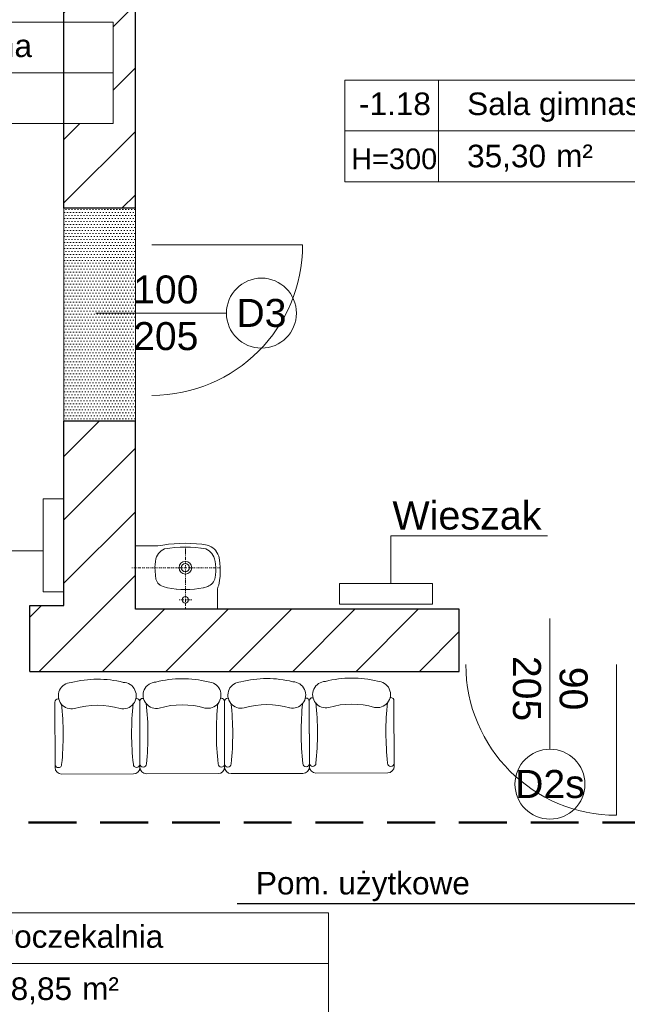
# Model space of a CAD drawing. Header units: millimetres. Extents: x 26866 to 1024070, y -428191 to 408885.
# Tile 242 of 248: x 204752 to 207979, y 395503 to 400734. Entities that reach past the tile are written whole.
import ezdxf

# ---------------------------------------------------------------- set-up
doc = ezdxf.new("R2010")
doc.units = ezdxf.units.MM
doc.header["$LTSCALE"] = 2
doc.linetypes.add('DASHED', pattern=[19.05, 12.7, -6.35])
for name, color, linetype, lineweight in [('0_OPIS', 7, 'Continuous', 13), ('3DPLAN_A_TABELKA POMIESZCZEŃ', 7, 'Continuous', 0), ('A_6_STOLARKA_DRZWI', 6, 'Continuous', 0), ('A_STOL_OPIS', 55, 'Continuous', 5), ('A_WYBURZENIA', 6, 'Continuous', 0), ('A_ZESTAWIENIE STOLARKI', 3, 'Continuous', 15), ('AW_WYM_WEW', 9, 'Continuous', 0), ('Opisy', 7, 'Continuous', 13)]:
    doc.layers.add(name, color=color, linetype=linetype, lineweight=lineweight)
for name, color, linetype in [('3DPLAN_A_KRESKOWANIE 1', 253, 'Continuous'), ('3DPLAN_A_OPIS', 8, 'Continuous'), ('3DPLAN_A_POMIESZCZENIE NUMER', 100, 'Continuous'), ('3DPLAN_K_NOŚNA', 7, 'Continuous'), ('A_POMIESZCZENIE OPIS', 100, 'Continuous')]:
    doc.layers.add(name, color=color, linetype=linetype)
doc.layers.add('FURNITURE ZD 1 500', color=7, linetype='Continuous', lineweight=13, true_color=0x9fa8a5)
doc.styles.add('ARIAL', font='arial.ttf')
doc.styles.add('TABEL1', font='txt')
pattern_1 = [(45, (23044.838, -26883.88), (-16.83798, 16.83798), [])]

# ---------------------------------------------------------------- blocks, each defined once
blk = doc.blocks.new('tabelka dla tp')
at = {"layer": '3DPLAN_A_TABELKA POMIESZCZEŃ'}
for p, q in [((49.7, 54), (49.7, 0)), ((0, 27), (243.13, 27))]:
    blk.add_line(p, q, dxfattribs=at)
blk.add_lwpolyline([(0, 54), (243.13, 54), (243.13, 0), (0, 0)], close=True, dxfattribs=at)
at = {"layer": '3DPLAN_A_POMIESZCZENIE NUMER', "color": 7, "style": 'ARIAL'}
blk.add_attdef('NUMER', (2.23, 35.39), '', height=12, dxfattribs=at)
at = {"layer": 'A_POMIESZCZENIE OPIS', "insert": (112.2, 19.75), "char_height": 12, "width": 36.4122, "attachment_point": 1, "style": 'ARIAL'}
blk.add_mtext('{\\C7;m²}', dxfattribs=at)
at = {"layer": 'A_POMIESZCZENIE OPIS', "color": 7, "style": 'ARIAL'}
for tag, p in [('NAZWA', (51.73, 35.39)), ('POWIERZCHNIA', (51.06, 7.24))]:
    blk.add_attdef(tag, p, '', height=12, dxfattribs=at)
blk = doc.blocks.new('sillon 1')
for p, q in [((-0.3048, -0.1525), (-0.3048, -0.1525)), ((0.3048, -0.1523), (0.3048, -0.1523)), ((-0.3305, -0.6887), (-0.3302, -0.1779)), ((0.3302, -0.1777), (0.3299, -0.6886)), ((0.2791, -0.7394), (-0.2797, -0.7395))]:
    blk.add_line(p, q)
for centre, radius, start, end in [((0.0002, -0.8255), 0.8255, 75.76553, 104.26559), ((-0.2003, -0.1283), 0.1029, 91.58521, 282.69594), ((0.2004, -0.1282), 0.1029, 257.33517, 88.44591), ((-0.3048, -0.1779), 0.0254, 90.01556, 180.01556), ((0.3048, -0.1777), 0.0254, 0.01556, 90.01556), ((-2.4547, -0.4252), 2.188, 353.75262, 6.15645), ((0.0002, -0.8382), 0.635, 73.75535, 106.27576), ((2.4544, -0.4285), 2.188, 173.75262, 186.15645), ((-0.3051, -0.6633), 0.0254, 180.01556, 0.01556), ((-0.2797, -0.6887), 0.0508, 180.01556, 270.01556), ((0.3045, -0.6632), 0.0254, 180.01556, 0.01556), ((0.2791, -0.6886), 0.0508, 270.01556, 0.01556)]:
    blk.add_arc(centre, radius, start, end)
blk = doc.blocks.new('kondygnacja -1')
at = {"layer": '3DPLAN_A_KRESKOWANIE 1'}
h = blk.add_hatch(dxfattribs=at)
h.set_pattern_fill('ANSI31', color=256, scale=7.5, style=0)
h.set_pattern_definition(pattern_1)
h.paths.add_polyline_path([(31677.49, -24430.84), (30214.87, -24430.84), (30214.87, -24470.84), (30429.61, -24470.84), (30429.61, -24477.84), (30447.61, -24477.84), (30447.61, -24818.84), (30476.61, -24818.84), (30476.61, -24470.84), (31012.61, -24470.84), (31012.61, -24478.84), (31079.61, -24478.84), (31079.61, -24470.84), (31638.61, -24470.84), (31638.61, -25036.84), (31079.61, -25036.84), (31079.61, -25028.84), (31012.61, -25028.84), (31012.61, -25036.84), (30611.38, -25036.84), (30611.38, -25072.84), (31023.61, -25072.84), (31034.61, -25082.84), (31034.61, -25330.84), (31023.61, -25340.84), (30831.4, -25340.84, -0.038531), (30832.58, -25356.18), (30832.58, -25371.84), (31079.61, -25371.84), (31079.61, -25072.84), (31638.61, -25072.84), (31638.61, -25943.84), (30832.58, -25943.84), (30832.58, -26009.84), (31677.49, -26009.84)])
h.paths.add_polyline_path([(30682.61, -26009.84), (30832.58, -26009.84), (30832.58, -25943.84), (30760.61, -25943.84), (30760.61, -25454.67), (30735.61, -25464.58), (30735.61, -25943.84), (30682.61, -25943.84)])
h.paths.add_polyline_path([(30679.61, -25371.84), (30735.61, -25371.84), (30735.61, -25464.58), (30760.61, -25454.67), (30760.61, -25371.84), (30832.58, -25371.84), (30832.58, -25356.18, 0.038531), (30831.4, -25340.84), (30679.61, -25340.84)])
h.paths.add_polyline_path([(30355.83, -25371.84), (30425.61, -25371.84), (30425.61, -25379.84), (30463.61, -25379.84), (30463.61, -25424.74), (30471.61, -25424.74), (30471.61, -25395.84), (30533.61, -25395.84), (30533.61, -25371.84), (30576.61, -25371.84), (30576.61, -25341.84), (30472.61, -25341.84), (30472.61, -25326.84), (30427.61, -25326.84), (30427.61, -25341.84), (30355.83, -25341.84)])
h.paths.add_polyline_path([(30456.61, -25936.84), (30425.61, -25936.84), (30425.61, -25945.84), (30380.61, -25945.84), (30380.61, -26009.84), (30512.61, -26009.84), (30512.61, -25943.84), (30466.61, -25943.84), (30466.61, -25712.84), (30456.61, -25712.84)])
h.paths.add_polyline_path([(28888.61, -25941.84), (28888.61, -26009.84), (29013.61, -26009.84), (29013.61, -25941.84)])
h.paths.add_polyline_path([(28591.17, -26009.84), (28591.17, -25944.84), (28547.61, -25944.84), (28547.61, -26009.84)])
h.paths.add_polyline_path([(28624.61, -25870.53), (28654.8, -25870.53), (28654.8, -25924.53), (28624.61, -25924.53), (28624.61, -25944.84), (28591.17, -25944.84), (28591.17, -26009.84), (28713.61, -26009.84), (28713.61, -25941.84), (28672.61, -25941.84), (28672.61, -25932.84), (28657.61, -25932.84), (28657.61, -25716.84), (28624.61, -25716.84)])
h.paths.add_polyline_path([(28372.61, -25944.84), (28328.61, -25944.84), (28328.61, -25907.84), (28282.61, -25907.84), (28282.61, -25944.84), (28248.61, -25944.84), (28248.61, -26009.84), (28372.61, -26009.84)])
h.paths.add_polyline_path([(28092.61, -25563.84), (28054.61, -25563.84), (28054.61, -25383.84), (28067.6, -25383.84), (28067.61, -25375.84), (28340.61, -25375.84), (28340.61, -25341.84), (28070.61, -25341.84), (28070.61, -25332.84), (28030.61, -25332.84), (28030.61, -25395.6), (28048.71, -25395.6), (28048.71, -25449.6), (28030.61, -25449.6), (28030.61, -26009.84), (28073.61, -26009.84), (28073.61, -25944.84), (28054.61, -25944.84), (28054.61, -25668.84), (28092.61, -25668.84)])
h.paths.add_polyline_path([(27949.61, -25495.75), (27949.61, -25507.75), (27983.29, -25507.75), (27983.29, -25521.75), (27949.61, -25521.75), (27949.61, -25531.84), (27999.61, -25531.84), (27999.61, -25934.84), (27982.61, -25934.84), (27982.61, -25942.84), (27947.61, -25942.84), (27947.61, -26009.84), (28026.62, -26009.84), (28026.62, -25449.6), (27999.61, -25449.6), (27999.61, -25463.84), (27949.61, -25463.84), (27949.61, -25481.75), (27983.29, -25481.75), (27983.29, -25495.75)])
h.paths.add_polyline_path([(27982.61, -25361.84), (27952.61, -25361.84), (27952.61, -25332.84), (28026.62, -25332.84), (28026.62, -25395.6), (27999.61, -25395.6), (27999.61, -25377.84), (27982.61, -25377.84)])
h.paths.add_polyline_path([(26818.61, -25892.84), (26781.49, -25892.84), (26781.49, -26009.84), (26894.54, -26009.84), (26894.54, -25942.84), (26830.61, -25942.84), (26830.61, -25930.84), (26818.61, -25930.84)])
h.paths.add_polyline_path([(26894.54, -26009.84), (27115.94, -26009.84), (27115.94, -25942.84), (26894.54, -25942.84)])
h.paths.add_polyline_path([(27115.94, -25942.84), (27115.94, -26009.84), (27466.61, -26009.84), (27466.61, -25942.84), (27427.61, -25942.84), (27427.61, -25933.84), (27384.61, -25933.84), (27384.61, -25942.84)])
h.paths.add_polyline_path([(27641.61, -25942.84), (27641.61, -26009.84), (27802.61, -26009.84), (27802.61, -25942.84)])
h.paths.add_polyline_path([(30621.1, -25040.47), (30688.37, -25040.47), (30688.37, -25072.87), (30621.1, -25072.87)], flags=24)
h = blk.add_hatch(dxfattribs=at)
h.set_pattern_fill('ANSI31', color=256, scale=7.5, style=0)
h.set_pattern_definition(pattern_1)
h.paths.add_polyline_path([(29010.61, -24430.84), (28888.61, -24430.84), (28888.61, -24472.84), (29010.61, -24472.84)])
h.paths.add_polyline_path([(29275.57, -25037.84), (29257.61, -25037.84), (29257.61, -24471.84), (29273.61, -24471.84), (29273.61, -24468.84), (29303.61, -24468.84), (29303.61, -24430.84), (29185.61, -24430.84), (29185.61, -24471.84), (29228.61, -24471.84), (29228.61, -25049.84), (29175.02, -25049.84), (29175.02, -25053.06, 0.060091), (29177.89, -25076.84), (29272.38, -25076.84)])
h.paths.add_polyline_path([(29273.61, -25072.84), (29380.61, -25072.84), (29380.61, -25037.84), (29275.57, -25037.84), (29272.38, -25076.84), (29273.61, -25076.84)])
h.paths.add_polyline_path([(29498.61, -25037.84), (29480.61, -25037.84), (29480.61, -25072.84), (29708.61, -25072.84), (29708.61, -25039.85), (29536.61, -25039.85), (29536.61, -24939.85), (29498.61, -24939.85)])
h.paths.add_polyline_path([(29566.61, -24430.84), (29473.61, -24430.84), (29473.61, -24468.84), (29498.61, -24468.84), (29498.61, -24727.87), (29524.78, -24727.87), (29524.78, -24781.87), (29498.61, -24781.87), (29498.61, -24826.85), (29536.61, -24826.85), (29536.61, -24470.85), (29566.61, -24470.85)])
h.paths.add_polyline_path([(29736.61, -24430.84), (29736.61, -24470.85), (29828.61, -24470.85), (29828.61, -24472.85), (29873.61, -24472.85), (29873.61, -24470.85), (30016.87, -24470.85), (30016.87, -24430.84)])
h.paths.add_polyline_path([(30016.87, -24470.85), (30112.84, -24470.85), (30112.84, -24430.84), (30016.87, -24430.84)])
h.paths.add_polyline_path([(29864.61, -25141.84), (29835.61, -25141.84), (29835.61, -25153.06), (29864.61, -25153.06)])
h.paths.add_polyline_path([(29864.61, -25087.84), (29880.61, -25069.84), (30213.45, -25069.84, 0.042168), (30214.87, -25053.06), (30214.87, -25041.84), (30178.61, -25041.84), (30178.61, -24470.84), (30214.87, -24470.84), (30214.87, -24430.84), (30112.84, -24430.84), (30112.84, -24470.85), (30115.61, -24470.85), (30115.61, -24477.85), (30159.61, -24477.85), (30159.61, -25039.85), (29899.61, -25039.85), (29899.61, -25026.85), (29826.61, -25026.85), (29826.61, -25039.85), (29803.61, -25039.85), (29803.61, -25072.84), (29819.61, -25072.84), (29835.61, -25088.84), (29835.61, -25153.06), (29864.61, -25153.06)])
h.paths.add_polyline_path([(29463.61, -25369.84), (29509.61, -25369.84), (29509.61, -25408.84), (29538.61, -25408.84), (29538.61, -25366.84), (29765.61, -25366.84), (29765.61, -25448.84), (29937.61, -25448.84), (29937.61, -25366.84), (30091.06, -25366.84), (30091.06, -25356.18, -0.035999), (30092.09, -25341.84), (29880.61, -25341.84), (29864.61, -25325.84), (29864.61, -25261.84), (29835.61, -25261.84), (29835.61, -25325.84), (29819.61, -25341.84), (29463.61, -25341.84)])
h.paths.add_polyline_path([(30252.83, -25342.15), (30252.83, -25341.84), (30092.09, -25341.84, 0.035999), (30091.06, -25356.18), (30091.06, -25366.84), (30152.61, -25366.84), (30152.61, -25937.84), (30091.06, -25937.84), (30091.06, -26009.84), (30210.61, -26009.84), (30210.61, -25945.84), (30180.61, -25945.84), (30180.61, -25371.84), (30252.83, -25371.84), (30252.83, -25350.58), (30252.33, -25350.58), (30252.33, -25342.15)])
h.paths.add_polyline_path([(30081.99, -25665.13), (30231.69, -25665.13), (30231.69, -25700.22), (30081.99, -25700.22)], flags=9)
h.paths.add_polyline_path([(29875.61, -25931.84), (29829.61, -25931.84), (29829.61, -25937.84), (29781.61, -25937.84), (29781.61, -26009.84), (29917.61, -26009.84), (29917.61, -25937.84), (29875.61, -25937.84)])
h.paths.add_polyline_path([(29611.61, -26009.84), (29611.61, -25937.84), (29538.61, -25937.84), (29538.61, -25683.8), (29507.61, -25683.8), (29507.61, -25943.84), (29482.61, -25943.84), (29482.61, -26009.84)])
h.paths.add_polyline_path([(29282.81, -25653.75), (29568.72, -25653.75), (29568.72, -25738.67), (29282.81, -25738.67)], flags=9)
h.paths.add_polyline_path([(29479.61, -25623.84), (29507.61, -25623.84), (29507.61, -25683.8), (29538.61, -25683.8), (29538.61, -25498.84), (29509.61, -25498.84), (29509.61, -25608.84), (29479.61, -25608.84)])
h.paths.add_polyline_path([(29389.61, -25608.84), (29262.17, -25608.84), (29262.17, -25623.84), (29389.61, -25623.84)])
h.paths.add_polyline_path([(29312.61, -25943.84), (29275.61, -25943.84), (29275.61, -25936.84), (29262.17, -25936.84), (29262.17, -26009.84), (29312.61, -26009.84)])
h.paths.add_polyline_path([(29188.61, -26009.84), (29262.17, -26009.84), (29262.17, -25936.84), (29256.61, -25936.84), (29256.61, -25683.8), (29227.61, -25683.8), (29227.61, -25941.84), (29188.61, -25941.84)])
h.paths.add_polyline_path([(29227.61, -25683.8), (29256.61, -25683.8), (29256.61, -25623.84), (29262.17, -25623.84), (29262.17, -25608.84), (29259.61, -25608.84), (29259.61, -25369.84), (29262.17, -25369.84), (29262.17, -25356.18, 0.056395), (29259.64, -25333.84), (29224.61, -25333.84), (29224.61, -25341.84), (29157.61, -25341.84), (29157.61, -25371.84), (29227.61, -25371.84)])
h.paths.add_polyline_path([(29373.61, -25341.84), (29270.61, -25341.84), (29270.61, -25333.84), (29259.64, -25333.84, -0.056395), (29262.17, -25356.18), (29262.17, -25369.84), (29373.61, -25369.84)])
h.paths.add_polyline_path([(30170.11, -24767), (30186.53, -24767), (30186.53, -24787), (30170.11, -24787)], flags=24)
h.paths.add_polyline_path([(29566.12, -25338.58), (29633.39, -25338.58), (29633.39, -25370.98), (29566.12, -25370.98)], flags=24)
h.paths.add_polyline_path([(29957.21, -25338.58), (30024.48, -25338.58), (30024.48, -25370.98), (29957.21, -25370.98)], flags=24)
h.paths.add_polyline_path([(30179.86, -25902.33), (30243.82, -25902.33), (30243.82, -25910.46), (30179.86, -25910.46)], flags=24)
at = {"layer": 'A_WYBURZENIA', "transparency": 33554687}
h = blk.add_hatch(dxfattribs=at)
h.set_pattern_fill('DOTS', color=256)
h.set_pattern_definition([(0, (5728.0759, -5249.0212), (0.79375, 1.5875), [0, -1.5875])])
h.paths.add_polyline_path([(29498.61, -24826.85), (29498.61, -24888.24), (29536.61, -24888.24), (29536.61, -24826.85), (29498.61, -24826.85)], is_closed=False)
h.paths.add_polyline_path([(29498.61, -24939.85), (29536.61, -24939.85), (29536.61, -24888.24), (29498.61, -24888.24), (29498.61, -24939.85)], is_closed=False)
h.paths.add_polyline_path([(29519.61, -24842.21), (29517.52, -24842.21), (29517.52, -24843.26), (29514.38, -24843.26), (29514.38, -24842.21), (29512.28, -24842.21), (29512.28, -24840.12), (29519.61, -24840.12), (29519.61, -24842.21)], is_closed=False, flags=16)
h.paths.add_polyline_path([(29519.61, -24930.12), (29512.28, -24930.12), (29512.28, -24928.02), (29514.38, -24928.02), (29514.38, -24926.98), (29517.52, -24926.98), (29517.52, -24928.02), (29519.61, -24928.02), (29519.61, -24930.12)], is_closed=False, flags=16)
h.paths.add_polyline_path([(29519.61, -24840.12), (29512.28, -24840.12), (29512.28, -24842.21), (29514.38, -24842.21), (29514.38, -24843.26), (29517.52, -24843.26), (29517.52, -24842.21), (29519.61, -24842.21), (29519.61, -24840.12)], is_closed=False, flags=16)
h.paths.add_polyline_path([(29517.52, -24928.02), (29517.52, -24926.98), (29514.38, -24926.98), (29514.38, -24928.02), (29512.28, -24928.02), (29512.28, -24930.12), (29519.61, -24930.12), (29519.61, -24928.02), (29517.52, -24928.02)], is_closed=False, flags=16)
at = {"layer": '3DPLAN_A_OPIS', "color": 1, "lineweight": 30}
blk.add_line((29590.59, -25196.11), (29829.82, -25196.11), dxfattribs=at)
at = {"layer": '3DPLAN_K_NOŚNA'}
for p, q in [((29498.61, -24826.85), (29498.61, -24468.84)), ((29536.61, -24826.85), (29536.61, -24470.85)), ((29536.61, -24826.85), (29498.61, -24826.85)), ((29536.61, -24939.85), (29498.61, -24939.85)), ((29498.61, -25037.84), (29498.61, -24939.85)), ((29536.61, -25039.85), (29536.61, -24939.85)), ((29480.61, -25037.84), (29498.61, -25037.84)), ((29480.61, -25072.84), (29480.61, -25037.84)), ((29708.61, -25039.85), (29536.61, -25039.85)), ((29708.61, -25072.85), (29708.61, -25039.85)), ((29480.61, -25072.84), (29708.61, -25072.84))]:
    blk.add_line(p, q, dxfattribs=at)
at = {"layer": 'A_6_STOLARKA_DRZWI'}
for p, q in [((29545.42, -24846.21), (29625.42, -24846.21)), ((29792.13, -25069.28), (29792.13, -25149.28))]:
    blk.add_line(p, q, dxfattribs=at)
for centre, start, end in [((29545.42, -24846.21), 270, 0), ((29792.13, -25069.28), 180, 270)]:
    blk.add_arc(centre, 80, start, end, dxfattribs=at)
at = {"layer": 'A_STOL_OPIS'}
for p, q in [((29584.98, -24882.52), (29515.53, -24882.52)), ((29756.79, -25114.21), (29756.79, -25044.76))]:
    blk.add_line(p, q, dxfattribs=at)
at = {"layer": 'A_WYBURZENIA'}
blk.add_lwpolyline([(29536.61, -24826.85), (29498.61, -24826.85), (29498.61, -24939.85), (29536.61, -24939.85)], close=True, dxfattribs=at)
at = {"layer": 'A_ZESTAWIENIE STOLARKI', "ltscale": 0.25}
for centre in [(29603.55, -24882.52), (29756.79, -25132.78)]:
    blk.add_circle(centre, 18.58, dxfattribs=at)
at = {"layer": 'AW_WYM_WEW', "ltscale": 0.5}
for points in [[(29487.61, -24981.22), (29498.61, -24981.22), (29498.61, -25030.57), (29487.61, -25030.57)], [(29694.38, -25026.12), (29694.38, -25037.12), (29645.04, -25037.12), (29645.04, -25026.12)]]:
    blk.add_lwpolyline(points, close=True, dxfattribs=at)
at = {"layer": 'FURNITURE ZD 1 500', "lineweight": 0, "ltscale": 0.0235}
for points in [[(29580.21, -25039.85), (29580.21, -25029.14), (29580.21, -25029.16), (29580.21, -25029.17), (29580.47, -25028.1), (29580.48, -25028.08), (29580.89, -25027.05), (29581.29, -25024.65), (29581.55, -25022.24), (29581.68, -25019.8), (29581.61, -25017.32), (29581.52, -25015.59), (29581.52, -25015.53), (29581.29, -25013.59), (29581.28, -25013.53), (29580.86, -25011.62), (29580.48, -25010.59), (29580.47, -25010.57), (29579.95, -25009.62), (29579.33, -25008.74), (29579.31, -25008.72), (29578.55, -25007.91), (29577.73, -25007.22), (29577.71, -25007.21), (29576.79, -25006.64), (29575.81, -25006.14), (29575.79, -25006.13), (29574.75, -25005.82), (29571.96, -25005.35), (29569.03, -25005.03), (29566.09, -25004.86), (29563.16, -25004.82), (29560.2, -25004.86), (29557.2, -25005.03), (29554.23, -25005.35), (29551.22, -25005.82), (29549.91, -25005.99), (29548.6, -25006.08), (29537.09, -25006.08), (29536.84, -25006.13), (29536.82, -25006.14), (29536.66, -25006.3), (29536.65, -25006.34), (29536.61, -25006.57), (29536.61, -25006.55), (29536.61, -25039.85)], [(29575.02, -25027.78), (29575.67, -25027.47), (29575.69, -25027.47), (29576.39, -25027.06), (29576.41, -25027.05), (29577.05, -25026.57), (29577.07, -25026.55), (29577.62, -25026), (29577.63, -25025.99), (29578.1, -25025.31), (29578.11, -25025.29), (29578.46, -25024.57), (29578.47, -25024.55), (29578.76, -25023.81), (29579.07, -25021.76), (29579.08, -25021.71), (29579.29, -25019.65), (29579.29, -25019.6), (29579.32, -25017.53), (29579.24, -25016.01), (29579.23, -25015.97), (29578.97, -25014.49), (29578.96, -25014.45), (29578.55, -25013), (29578.24, -25012.05), (29578.23, -25012.03), (29577.78, -25011.16), (29577.77, -25011.13), (29577.23, -25010.3), (29577.22, -25010.28), (29576.56, -25009.55), (29576.55, -25009.53), (29575.84, -25008.87), (29575.81, -25008.85), (29574.99, -25008.3), (29574.97, -25008.29), (29574.09, -25007.79), (29571.48, -25007.39), (29571.4, -25007.38), (29568.72, -25007.09), (29568.66, -25007.09), (29565.96, -25006.9), (29565.9, -25006.9), (29563.23, -25006.83), (29563.18, -25006.83), (29560.4, -25006.9), (29557.62, -25007.09), (29554.84, -25007.39), (29552.04, -25007.79), (29551.14, -25008.29), (29551.12, -25008.3), (29550.32, -25008.85), (29550.29, -25008.87), (29549.56, -25009.53), (29549.55, -25009.55), (29548.91, -25010.28), (29548.9, -25010.3), (29548.34, -25011.13), (29548.33, -25011.16), (29547.87, -25012.03), (29547.87, -25012.05), (29547.55, -25013), (29547.21, -25014.45), (29547.21, -25014.49), (29547.03, -25016.01), (29547.03, -25016.05), (29547, -25017.53), (29547.03, -25019.6), (29547.03, -25019.65), (29547.24, -25021.71), (29547.25, -25021.76), (29547.55, -25023.81), (29547.81, -25024.55), (29547.82, -25024.57), (29548.16, -25025.27), (29548.17, -25025.29), (29548.6, -25025.95), (29548.61, -25025.97), (29549.15, -25026.52), (29549.16, -25026.53), (29549.77, -25027.05), (29549.79, -25027.06), (29550.46, -25027.47), (29550.47, -25027.47), (29551.3, -25027.78), (29553.62, -25028.39), (29553.69, -25028.41), (29555.96, -25028.88), (29556.01, -25028.89), (29558.33, -25029.23), (29558.38, -25029.23), (29560.71, -25029.4), (29560.78, -25029.41), (29563.16, -25029.44), (29565.54, -25029.41), (29565.61, -25029.4), (29567.94, -25029.23), (29567.99, -25029.23), (29570.31, -25028.89), (29570.36, -25028.88), (29572.63, -25028.41), (29572.7, -25028.39)]]:
    blk.add_lwpolyline(points, close=True, dxfattribs=at)
for points in [[(29563.16, -25004.82), (29563.16, -25004.81)], [(29563.16, -25005.96), (29563.16, -25005.94)], [(29563.16, -25007.25), (29563.16, -25007.21)], [(29563.16, -25007.56), (29563.16, -25008.21)], [(29563.16, -25008.52), (29563.16, -25009.16)], [(29563.16, -25009.44), (29563.16, -25009.43)], [(29563.16, -25009.77), (29563.16, -25010.4)], [(29563.16, -25010.73), (29563.16, -25011.36)], [(29563.16, -25011.69), (29563.16, -25011.66)], [(29563.16, -25012.01), (29563.16, -25012.65)], [(29563.16, -25012.96), (29563.16, -25013.61)], [(29563.16, -25013.89), (29563.16, -25013.87)], [(29563.16, -25014.22), (29563.16, -25014.85)], [(29535.05, -25017.79), (29534.69, -25017.79)], [(29536.31, -25017.79), (29535.7, -25017.79)], [(29537.27, -25017.79), (29536.62, -25017.79)], [(29538.54, -25017.79), (29537.91, -25017.79)], [(29539.5, -25017.79), (29538.87, -25017.79)], [(29540.75, -25017.79), (29540.14, -25017.79)], [(29541.71, -25017.79), (29541.07, -25017.79)], [(29542.99, -25017.79), (29542.36, -25017.79)], [(29543.95, -25017.79), (29543.32, -25017.79)], [(29545.24, -25017.79), (29544.59, -25017.79)], [(29546.16, -25017.79), (29545.52, -25017.79)], [(29547.43, -25017.79), (29546.81, -25017.79)], [(29548.39, -25017.79), (29547.76, -25017.79)], [(29549.68, -25017.79), (29549.04, -25017.79)], [(29550.61, -25017.79), (29549.96, -25017.79)], [(29551.88, -25017.79), (29551.25, -25017.79)], [(29552.84, -25017.79), (29552.21, -25017.79)], [(29554.13, -25017.79), (29553.48, -25017.79)], [(29555.05, -25017.79), (29554.44, -25017.79)], [(29556.33, -25017.79), (29555.7, -25017.79)], [(29557.28, -25017.79), (29556.66, -25017.79)], [(29558.57, -25017.79), (29557.93, -25017.79)], [(29559.5, -25017.79), (29558.89, -25017.79)], [(29559.81, -25017.79), (29559.81, -25017.76)], [(29560.77, -25017.79), (29560.14, -25017.79)], [(29561.73, -25017.79), (29561.1, -25017.79)], [(29563.02, -25017.79), (29562.37, -25017.79)], [(29563.16, -25015.18), (29563.16, -25015.81)], [(29563.16, -25016.14), (29563.16, -25016.1)], [(29563.16, -25016.45), (29563.16, -25017.1)], [(29563.16, -25017.41), (29563.16, -25018.06)], [(29563.16, -25018.37), (29563.16, -25018.33)], [(29563.16, -25018.67), (29563.16, -25019.29)], [(29563.16, -25019.62), (29563.16, -25020.25)], [(29563.94, -25017.79), (29563.33, -25017.79)], [(29565.22, -25017.79), (29564.59, -25017.79)], [(29566.18, -25017.79), (29565.55, -25017.79)], [(29566.51, -25017.79), (29566.51, -25017.76)], [(29567.47, -25017.79), (29566.82, -25017.79)], [(29568.42, -25017.79), (29567.78, -25017.79)], [(29569.66, -25017.79), (29569.03, -25017.79)], [(29570.62, -25017.79), (29569.99, -25017.79)], [(29571.91, -25017.79), (29571.27, -25017.79)], [(29572.87, -25017.79), (29572.23, -25017.79)], [(29574.11, -25017.79), (29573.48, -25017.79)], [(29575.07, -25017.79), (29574.44, -25017.79)], [(29576.36, -25017.79), (29575.71, -25017.79)], [(29577.32, -25017.79), (29576.67, -25017.79)], [(29578.55, -25017.79), (29577.93, -25017.79)], [(29579.51, -25017.79), (29578.89, -25017.79)], [(29579.32, -25017.53), (29579.32, -25017.5)], [(29580.8, -25017.79), (29580.16, -25017.79)], [(29581.76, -25017.79), (29581.12, -25017.79)], [(29563.16, -25020.58), (29563.16, -25020.55)], [(29563.16, -25020.9), (29563.16, -25021.54)], [(29563.16, -25021.86), (29563.16, -25022.5)], [(29563.16, -25022.82), (29563.16, -25022.78)], [(29563.16, -25023.11), (29563.16, -25023.74)], [(29563.16, -25024.07), (29563.16, -25024.7)], [(29563.16, -25025.03), (29563.16, -25025)], [(29563.16, -25025.34), (29563.16, -25025.99)], [(29578.76, -25023.81), (29578.76, -25023.77)], [(29563.16, -25026.3), (29563.16, -25026.95)], [(29563.16, -25027.26), (29563.16, -25027.23)], [(29563.16, -25027.58), (29563.16, -25028.19)], [(29563.16, -25028.52), (29563.16, -25029.14)], [(29563.16, -25029.48), (29563.16, -25029.41)], [(29563.16, -25029.79), (29563.16, -25030.43)], [(29560.14, -25034.85), (29559.79, -25034.85)], [(29561.42, -25034.85), (29560.77, -25034.85)], [(29562.37, -25034.85), (29561.73, -25034.85)], [(29563.63, -25034.85), (29563.02, -25034.85)], [(29563.16, -25030.75), (29563.16, -25031.39)], [(29563.16, -25031.71), (29563.16, -25031.67)], [(29563.16, -25032.02), (29563.16, -25032.63)], [(29563.16, -25032.96), (29563.16, -25033.59)], [(29563.16, -25033.92), (29563.16, -25033.89)], [(29563.16, -25034.24), (29563.16, -25034.88)], [(29563.16, -25035.19), (29563.16, -25035.84)], [(29564.59, -25034.85), (29563.94, -25034.85)], [(29565.86, -25034.85), (29565.22, -25034.85)], [(29566.52, -25034.85), (29566.18, -25034.85)], [(29563.16, -25036.15), (29563.16, -25036.12)], [(29563.16, -25036.47), (29563.16, -25037.08)], [(29563.16, -25037.41), (29563.16, -25038.04)], [(29563.16, -25038.37), (29563.16, -25038.33)], [(29563.16, -25038.68), (29563.16, -25039.85), (29563.16, -25039.81), (29563.16, -25039.85)]]:
    blk.add_lwpolyline(points, dxfattribs=at)
for centre, radius in [((29563.16, -25017.79), 3.34), ((29563.16, -25017.79), 2.18), ((29563.16, -25034.84), 1.7)]:
    blk.add_circle(centre, radius, dxfattribs=at)
at = {"layer": 'Opisy', "ltscale": 0.5}
for p, q in [((29672.29, -25000.78), (29672.29, -25026.12)), ((29672.29, -25000.78), (29755.54, -25000.78)), ((29386.43, -25008.9), (29487.61, -25008.9))]:
    blk.add_line(p, q, dxfattribs=at)
at = {"layer": 'Opisy', "color": 1, "linetype": 'DASHED', "lineweight": 50}
blk.add_lwpolyline([(29275.02, -24280.72), (30114.87, -24280.72, -0.414214), (30214.87, -24380.72), (30214.87, -25053.06, -0.414214), (30114.87, -25153.06), (29275.02, -25153.06, -0.414214), (29175.02, -25053.06), (29175.02, -24380.72, -0.414214)], format="xyb", close=True, dxfattribs=at)
at = {"layer": '3DPLAN_A_TABELKA POMIESZCZEŃ', "ltscale": 0.5}
ref = blk.add_blockref('tabelka dla tp', (29281.65, -24781.87), dxfattribs=at)
ref.add_attrib('NUMER', '-1.17', (29289.17, -24746.49), dxfattribs={"layer": '3DPLAN_A_POMIESZCZENIE NUMER', "color": 0, "height": 12, "style": 'ARIAL'})
ref.add_attrib('NAZWA', 'Terapia manualna', (29346.6, -24746.49), dxfattribs={"layer": 'A_POMIESZCZENIE OPIS', "color": 0, "height": 12, "style": 'ARIAL'})
ref.add_attrib('POWIERZCHNIA', '13,7', (29346.6, -24774.24), dxfattribs={"layer": 'A_POMIESZCZENIE OPIS', "color": 0, "height": 12, "style": 'ARIAL'})
ref = blk.add_blockref('tabelka dla tp', (29647.83, -24812.7), dxfattribs=at)
ref.add_attrib('NUMER', '-1.18', (29655.36, -24777.31), dxfattribs={"layer": '3DPLAN_A_POMIESZCZENIE NUMER', "color": 0, "height": 12, "style": 'ARIAL'})
ref.add_attrib('NAZWA', 'Sala gimnastyczna', (29712.79, -24777.31), dxfattribs={"layer": 'A_POMIESZCZENIE OPIS', "color": 0, "height": 12, "style": 'ARIAL'})
ref.add_attrib('POWIERZCHNIA', '35,30', (29712.79, -24805.06), dxfattribs={"layer": 'A_POMIESZCZENIE OPIS', "color": 0, "height": 12, "style": 'ARIAL'})
ref = blk.add_blockref('tabelka dla tp', (29396.09, -25255.09), dxfattribs=at)
ref.add_attrib('NUMER', '-1.34', (29403.62, -25219.7), dxfattribs={"layer": '3DPLAN_A_POMIESZCZENIE NUMER', "color": 0, "height": 12, "style": 'ARIAL'})
ref.add_attrib('NAZWA', 'Poczekalnia', (29461.05, -25219.7), dxfattribs={"layer": 'A_POMIESZCZENIE OPIS', "color": 0, "height": 12, "style": 'ARIAL'})
ref.add_attrib('POWIERZCHNIA', '58,85', (29461.05, -25247.45), dxfattribs={"layer": 'A_POMIESZCZENIE OPIS', "color": 0, "height": 12, "style": 'ARIAL'})
at = {"layer": 'FURNITURE ZD 1 500', "lineweight": 0, "xscale": -68.17499999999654, "yscale": 68.17499999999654, "zscale": 68.17499999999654, "rotation": 0.1459959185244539}
for p in [(29516.35, -25077.01), (29561.37, -25076.77), (29606.39, -25076.67), (29651.41, -25076.42)]:
    blk.add_blockref('sillon 1', p, dxfattribs=at)
at = {"layer": '3DPLAN_A_OPIS', "color": 1, "lineweight": 30, "style": 'ARIAL'}
for tag, p in [('PRZESUNIĘCIE_WEJŚCIA', (27655.16, -24535.33)), ('WYŁĄCZONE', (27007.18, -24723.98)), ('Z_OPRACOWANIA', (26996.84, -24746.42)), ('WYŁĄCZONE', (30803.05, -24760.87)), ('Z_OPRACOWANIA', (30792.71, -24783.3)), ('WYŁĄCZONE', (28894.9, -24826.59)), ('Z_OPRACOWANIA', (28884.56, -24849.03)), ('POWIĘKSZENIE_WEJŚCIA', (28313.68, -25144.41)), ('POWIĘKSZENIE_WEJŚCIA', (29600.62, -25191.36)), ('POWIĘKSZENIE_WEJŚCIA', (28011.45, -25235.42)), ('WYŁĄCZONE', (29754.42, -25678.17)), ('Z_OPRACOWANIA', (29744.08, -25700.6)), ('WYJŚCIE_EWAKUACYJNE', (27763.79, -26106.07))]:
    blk.add_attdef(tag, p, '', height=12, dxfattribs=at)
at = {"layer": '3DPLAN_A_OPIS', "color": 0, "lineweight": 30, "style": 'ARIAL'}
for tag, p in [('UGUL_1', (29350.3, -24586.01)), ('UGUL_2', (29622.92, -24586.01)), ('UGUL_3', (29833.15, -24586.01))]:
    blk.add_attdef(tag, p, '', height=12, dxfattribs=at)
at = {"layer": '3DPLAN_A_TABELKA POMIESZCZEŃ', "color": 7, "ltscale": 0.5, "insert": (29651.2, -24795.05), "char_height": 11, "width": 59.2068, "attachment_point": 1, "style": 'ARIAL'}
blk.add_mtext('H=300', dxfattribs=at)
at = {"layer": '3DPLAN_A_TABELKA POMIESZCZEŃ', "ltscale": 0.5, "style": 'ARIAL'}
for tag, p in [('KURTYNA', (27861.91, -26064.85)), ('POWIETRZNA', (27861.91, -26084.56))]:
    blk.add_attdef(tag, p, '', height=12, dxfattribs=at)
at = {"layer": 'A_STOL_OPIS', "ltscale": 0.2, "insert": (29523.59, -24862.51), "char_height": 14.872, "attachment_point": 1, "style": 'TABEL1'}
blk.add_mtext_dynamic_manual_height_columns('\\pxqc;{\\fArial|b0|i0|c238|p34;100\\P205}', width=58.3206, gutter_width=80, heights=[0], dxfattribs=at)
at = {"layer": 'A_STOL_OPIS', "ltscale": 0.2, "insert": (29776.8, -25052.82), "char_height": 14.872, "attachment_point": 1, "rotation": 270, "style": 'TABEL1'}
blk.add_mtext_dynamic_manual_height_columns('\\pxqc;{\\fArial|b0|i0|c238|p34;90\\P205}', width=58.3206, gutter_width=80, heights=[0], dxfattribs=at)
at = {"layer": 'A_ZESTAWIENIE STOLARKI', "ltscale": 0.2, "char_height": 14.872, "attachment_point": 5, "style": 'TABEL1'}
for s, insert in [('{\\fArial|b0|i0|c238|p34;D3}', (29603.55, -24882.52)), ('{\\fArial|b0|i0|c238|p34;D2s}', (29756.79, -25132.78))]:
    blk.add_mtext_dynamic_manual_height_columns(s, width=58.3206, gutter_width=80, heights=[0], dxfattribs=dict(at, insert=insert))
at = {"layer": 'Opisy', "ltscale": 0.5, "insert": (29673.12, -24982.5), "char_height": 15, "width": 685.9992, "attachment_point": 1, "style": 'ARIAL'}
blk.add_mtext('Wieszak', dxfattribs=at)

msp = doc.modelspace()

# ---------------------------------------------------------------- block references
at = {"layer": '0_OPIS'}
ref = msp.add_blockref('kondygnacja -1', (-90000, 648000), dxfattribs=dict(at, xscale=10, yscale=10, zscale=10))
ref.add_attrib('POWIĘKSZENIE_WEJŚCIA', 'Pom. użytkowe', (206006.2, 396086.4), dxfattribs={"layer": '3DPLAN_A_OPIS', "color": 1, "lineweight": 30, "height": 120, "style": 'ARIAL'})

doc.saveas('drawing.dxf')
